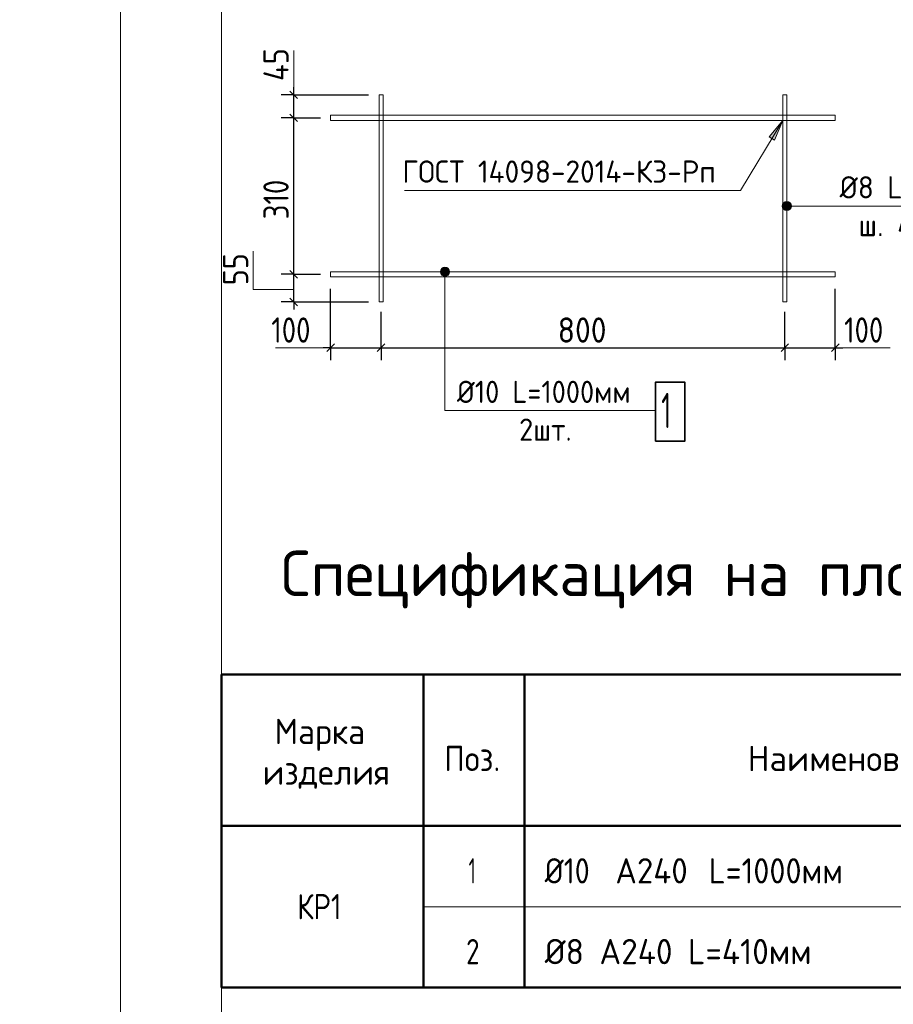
# Model space of a CAD drawing. Header units: millimetres. Extents: x 0 to 42000, y 0 to 29700.
# Tile 5 of 7: x 21000 to 29655, y 6874 to 16625. Entities that reach past the tile are written whole.
import ezdxf

# ---------------------------------------------------------------- set-up
doc = ezdxf.new("R2010")
doc.units = ezdxf.units.MM
for name, color, linetype, lineweight in [('Standard', 7, 'Continuous', 25), ('Общий01', 7, 'Continuous', 13), ('Размерная линия_ общее', 7, 'Continuous', 13), ('Текст_ общее', 7, 'Continuous', 25)]:
    doc.layers.add(name, color=color, linetype=linetype, lineweight=lineweight)
doc.styles.add('ISOCPEUR', font='txt')

msp = doc.modelspace()

# ---------------------------------------------------------------- hatches: boundary and pattern name
at = {"layer": 'Standard', "linetype": 'Continuous', "lineweight": 13, "transparency": 33554687}
for points in [[(28477.2, 15432.6), (28560, 15627.9), (28425.8, 15463.6)], [(28600, 14733.7), (28600, 14823.7), (28577.5, 14817.4)], [(28622.5, 14740), (28622.5, 14817.4), (28600, 14823.7)], [(28622.5, 14740), (28600, 14823.7), (28600, 14733.7)], [(28561.3, 14756.2), (28561.3, 14801.2), (28555, 14778.7)], [(28577.5, 14740), (28577.5, 14817.4), (28561.3, 14801.2)], [(28577.5, 14740), (28561.3, 14801.2), (28561.3, 14756.2)], [(28600, 14733.7), (28577.5, 14817.4), (28577.5, 14740)], [(28638.7, 14756.2), (28638.7, 14801.2), (28622.5, 14817.4)], [(28638.7, 14756.2), (28622.5, 14817.4), (28622.5, 14740)], [(28638.7, 14801.2), (28638.7, 14756.2), (28645, 14778.7)], [(25167.7, 14127.9), (25257.7, 14127.9), (25251.4, 14150.4)], [(25167.7, 14127.9), (25251.4, 14150.4), (25174, 14150.4)], [(25174, 14150.4), (25251.4, 14150.4), (25235.2, 14166.6)], [(25174, 14150.4), (25235.2, 14166.6), (25190.2, 14166.6)], [(25190.2, 14166.6), (25235.2, 14166.6), (25212.7, 14172.9)], [(25174, 14105.4), (25257.7, 14127.9), (25167.7, 14127.9)], [(25174, 14105.4), (25251.4, 14105.4), (25257.7, 14127.9)], [(25190.2, 14089.2), (25251.4, 14105.4), (25174, 14105.4)], [(25190.2, 14089.2), (25235.2, 14089.2), (25251.4, 14105.4)], [(25235.2, 14089.2), (25190.2, 14089.2), (25212.7, 14082.9)]]:
    msp.add_hatch(color=7, dxfattribs=at).paths.add_polyline_path(points)

# ---------------------------------------------------------------- linework, layer by layer
at = {"layer": 'Standard', "color": 7, "linetype": 'Continuous', "lineweight": 13, "transparency": 33554687}
for p, q in [((28560, 15627.9), (28425.8, 15463.6)), ((28477.2, 15432.6), (28560, 15627.9)), ((28560, 15627.9), (28560, 15627.9)), ((28560, 15627.9), (28560, 15627.9)), ((28560, 15627.9), (28560, 15627.9)), ((28425.8, 15463.6), (28477.2, 15432.6)), ((28451.5, 15448.1), (28443.7, 15435.3)), ((28600, 14823.7), (28600, 14823.7)), ((28555, 14778.7), (28555, 14778.7)), ((28600, 14733.7), (28600, 14733.7)), ((28645, 14778.7), (28645, 14778.7)), ((25212.7, 14172.9), (25212.7, 14172.9)), ((25167.7, 14127.9), (25167.7, 14127.9)), ((25212.7, 14082.9), (25212.7, 14082.9)), ((25257.7, 14127.9), (25257.7, 14127.9))]:
    msp.add_line(p, q, dxfattribs=at)
at = {"layer": 'Standard', "color": 7, "linetype": 'Continuous', "lineweight": 50, "transparency": 33554687}
for p, q in [((23000, 10140.1), (23000, 8640.1)), ((23000, 10140.1), (37000, 10140.1)), ((23000, 10140.1), (23000, 7040.1)), ((25000, 10140.1), (25000, 7040.1)), ((26000, 10140.1), (26000, 7040.1)), ((23000, 8640.1), (37000, 8640.1)), ((23000, 8640.1), (37000, 8640.1)), ((23000, 8640.1), (37000, 8640.1)), ((23000, 7040.1), (37000, 7040.1))]:
    msp.add_line(p, q, dxfattribs=at)
at = {"layer": 'Standard', "color": 7, "linetype": 'Continuous', "lineweight": 13, "transparency": 33554687}
for points in [[(23000, 29200), (2000, 29200), (2000, 500), (23000, 500), (23000, 29200)], [(41500, 29200), (22000, 29200), (22000, 6000), (41500, 6000), (41500, 29200)], [(24560, 15880), (24600, 15880), (24600, 13830), (24560, 13830), (24560, 15880)], [(28560, 15880), (28600, 15880), (28600, 13830), (28560, 13830), (28560, 15880)], [(29080, 15627.9), (24080, 15627.9), (24080, 15677.9), (29080, 15677.9), (29080, 15627.9)], [(24811.7, 14934.1), (28141.2, 14934.1), (28560, 15627.9)], [(30963.1, 14778.7), (29208.7, 14778.7), (28600, 14778.7)], [(29080, 14077.9), (24080, 14077.9), (24080, 14127.9), (29080, 14127.9), (29080, 14077.9)], [(27297, 12753.2), (25212.7, 12753.2), (25212.7, 14127.9)]]:
    msp.add_lwpolyline(points, dxfattribs=at)
for centre in [(28600, 14778.7), (25212.7, 14127.9)]:
    msp.add_circle(centre, 45, dxfattribs=at)
at = {"layer": 'Общий01', "color": 7, "linetype": 'Continuous', "lineweight": 13, "transparency": 33554687}
msp.add_line((25000, 7840.1), (35000, 7840.1), dxfattribs=at)
at = {"layer": 'Размерная линия_ общее', "color": 7, "linetype": 'Continuous', "lineweight": 13, "transparency": 33554687}
for p, q in [((23714.4, 15880), (23714.4, 16320)), ((23535, 13376.2), (24080, 13376.2)), ((29080, 13376.2), (29625, 13376.2))]:
    msp.add_line(p, q, dxfattribs=at)
at = {"layer": 'Размерная линия_ общее', "color": 7, "linetype": 'Continuous', "lineweight": 25, "transparency": 33554687}
for p, q in [((23751.9, 15842.5), (23676.9, 15917.5)), ((23751.9, 15615.4), (23676.9, 15690.4)), ((23751.9, 14065.4), (23676.9, 14140.4)), ((23751.9, 13792.5), (23676.9, 13867.5)), ((24042.5, 13338.7), (24117.5, 13413.7)), ((24542.5, 13338.7), (24617.5, 13413.7)), ((28542.5, 13338.7), (28617.5, 13413.7)), ((29042.5, 13338.7), (29117.5, 13413.7))]:
    msp.add_line(p, q, dxfattribs=at)
at = {"layer": 'Размерная линия_ общее', "color": 7, "linetype": 'Continuous', "lineweight": -3, "transparency": 33554687}
for p, q in [((23714.4, 15880), (23714.4, 15955)), ((23714.4, 15652.9), (23714.4, 15880)), ((23714.4, 13830), (23714.4, 14102.9)), ((23714.4, 13830), (23714.4, 13755)), ((24080, 13376.2), (24005, 13376.2)), ((24080, 13376.2), (24580, 13376.2)), ((24580, 13376.2), (28580, 13376.2)), ((28580, 13376.2), (29080, 13376.2)), ((29080, 13376.2), (29155, 13376.2))]:
    msp.add_line(p, q, dxfattribs=at)
at = {"layer": 'Размерная линия_ общее', "color": 253, "linetype": 'Continuous', "lineweight": -3, "true_color": 0xa0a0a0, "transparency": 33554687}
for p, q in [((23714.4, 15880), (23589.4, 15880)), ((23714.4, 15880), (23839.4, 15880)), ((23714.4, 15880), (24455, 15880)), ((23714.4, 15652.9), (23589.4, 15652.9)), ((23714.4, 15652.9), (23839.4, 15652.9)), ((23714.4, 15652.9), (23980, 15652.9)), ((23714.4, 14102.9), (23589.4, 14102.9)), ((23714.4, 14102.9), (23839.4, 14102.9)), ((23714.4, 14102.9), (23980, 14102.9)), ((23714.4, 13830), (23589.4, 13830)), ((23714.4, 13830), (23839.4, 13830)), ((23714.4, 13830), (24455, 13830)), ((24080, 13376.2), (24080, 13501.2)), ((24580, 13376.2), (24580, 13501.2)), ((28580, 13376.2), (28580, 13501.2)), ((29080, 13376.2), (29080, 13501.2)), ((24080, 13376.2), (24080, 13251.2)), ((24580, 13376.2), (24580, 13251.2)), ((28580, 13376.2), (28580, 13251.2)), ((29080, 13376.2), (29080, 13251.2))]:
    msp.add_line(p, q, dxfattribs=at)
at = {"layer": 'Размерная линия_ общее', "color": 7, "linetype": 'Continuous', "lineweight": -3, "transparency": 33554687}
msp.add_lwpolyline([(23714.4, 14102.9), (23714.4, 14238), (23714.4, 14238), (23714.4, 15652.9)], dxfattribs=at)
at = {"layer": 'Размерная линия_ общее', "color": 7, "linetype": 'Continuous', "lineweight": 13, "transparency": 33554687}
msp.add_lwpolyline([(23314.4, 14332.5), (23314.4, 13952.5), (23714.4, 13952.5)], dxfattribs=at)
at = {"layer": 'Размерная линия_ общее', "color": 253, "linetype": 'Continuous', "lineweight": -3, "true_color": 0xa0a0a0, "transparency": 33554687}
for points in [[(24080, 13376.2), (24080, 13388.7), (24080, 13388.7), (24080, 13388.7), (24080, 13388.7), (24080, 13936.4), (24080, 13936.4), (24080, 13960)], [(29080, 13376.2), (29080, 13388.7), (29080, 13388.7), (29080, 13960)], [(24580, 13376.2), (24580, 13388.7), (24580, 13388.7), (24580, 13388.7), (24580, 13388.7), (24580, 13730)], [(28580, 13376.2), (28580, 13388.7), (28580, 13388.7), (28580, 13730)]]:
    msp.add_lwpolyline(points, dxfattribs=at)
at = {"layer": 'Текст_ общее', "color": 7, "linetype": 'Continuous', "lineweight": 35, "transparency": 33554687}
msp.add_lwpolyline([(27298.1, 12451.1), (27589.8, 12451.1), (27589.8, 13034.4), (27298.1, 13034.4), (27298.1, 12451.1)], dxfattribs=at)

# ---------------------------------------------------------------- texts
at = {"layer": 'Standard', "color": 7, "linetype": 'Continuous', "lineweight": 25, "transparency": 33554687, "attachment_point": 7, "style": 'ISOCPEUR'}
for s, insert, char_height, width in [('\\W0.96;ГОСТ 14098-2014-К3-Рп', (24791, 15009.9), 220, 3359.735), ('\\W0.95;Ø8 L=410мм', (29122.9, 14854.5), 220, 1709.544), ('\\W0.97;ш. 400мм', (29309.9, 14480.5), 220, 1337.591), ('\\W0.93;Ø10 L=1000мм', (25331.9, 12829), 220, 1949.763), ('\\W0.93;2шт.', (25947.9, 12455), 220, 718.336), ('\\W0.95;Марка', (23524.4, 9383.2), 250, 1093.327), ('\\W0.92;Поз.', (25205.7, 9183.2), 250, 727.478), ('\\W0.98;Наименование', (28211.9, 9183.2), 250, 2320.657), ('\\W0.96;изделия', (23405.7, 9008.2), 250, 1331.449), ('\\W0.56;1', (25447.4, 8070.6), 250, 194.454), ('\\W0.87;Ø10 ', (26201.3, 8070.6), 250, 809.269), ('\\W0.95;А240 ', (26901.3, 8070.6), 250, 1043.17), ('\\W0.93;L=1000мм', (27826.3, 8070.6), 250, 1515.715), ('\\W0.84;КР1', (23749.4, 7715.1), 250, 629.766), ('\\W0.78;2', (25422.4, 7270.6), 250, 272.013), ('\\W0.96;Ø8 А240 L=410мм', (26201.3, 7270.6), 250, 2869.404)]:
    msp.add_mtext(s, dxfattribs=dict(at, insert=insert, char_height=char_height, width=width))
at = {"layer": 'Standard', "color": 7, "linetype": 'Continuous', "lineweight": 50, "transparency": 33554687, "insert": (23587.5, 10794.5), "char_height": 450, "width": 13038.985, "attachment_point": 7, "style": 'ISOCPEUR'}
msp.add_mtext('\\W0.98;Спецификация на плоский каркас Кр1 (1 п.м.)', dxfattribs=at)
at = {"layer": 'Размерная линия_ общее', "color": 7, "linetype": 'Continuous', "lineweight": 25, "transparency": 33554687, "char_height": 250, "attachment_point": 7, "rotation": 90, "style": 'ISOCPEUR'}
for s, insert, width in [('\\W0.88;45', (23664.4, 16017.5), 484.994), ('\\W0.83;310', (23664.4, 14647.9), 577.927), ('\\W0.87;55', (23264.4, 13995), 459.007)]:
    msp.add_mtext(s, dxfattribs=dict(at, insert=insert, width=width))
at = {"layer": 'Размерная линия_ общее', "color": 7, "linetype": 'Continuous', "lineweight": 25, "transparency": 33554687, "char_height": 250, "attachment_point": 7, "style": 'ISOCPEUR'}
for s, insert, width in [('\\W0.83;100', (23492.5, 13426.2), 577.919), ('\\W0.91;800', (26330, 13426.2), 638.625), ('\\W0.83;100', (29167.5, 13426.2), 577.927)]:
    msp.add_mtext(s, dxfattribs=dict(at, insert=insert, width=width))
at = {"layer": 'Текст_ общее', "color": 7, "linetype": 'Continuous', "lineweight": 35, "transparency": 33554687, "insert": (27356.5, 12579.4), "char_height": 350, "width": 272.222, "attachment_point": 7, "style": 'ISOCPEUR'}
msp.add_mtext('\\W0.56;1', dxfattribs=at)

doc.saveas('drawing.dxf')
